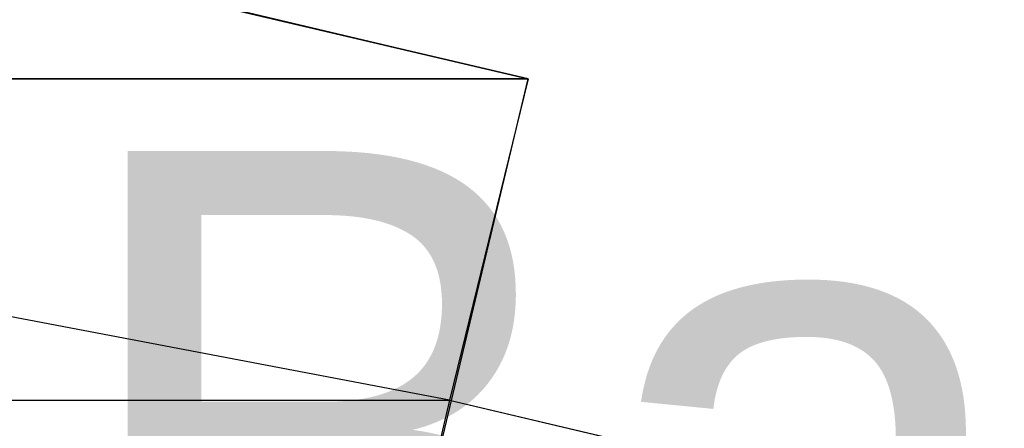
# Model space of a CAD drawing. Header units: feet. Extents: x -79 to 198, y -22 to 181.
# Tile 203 of 256: x 118.418 to 120.422, y 130.04 to 130.872. Entities that reach past the tile are written whole.
import ezdxf
from ezdxf.enums import TextEntityAlignment as Align

# ---------------------------------------------------------------- set-up
doc = ezdxf.new("R2010")
doc.units = ezdxf.units.FT
for name, color, linetype in [('A-LINEA', 7, 'CONTINUOUS'), ('A-MURO-CONCRETO', 8, 'CONTINUOUS'), ('A-NOMBRE-ESPACIO', 2, 'CONTINUOUS')]:
    doc.layers.add(name, color=color, linetype=linetype)

msp = doc.modelspace()

# ---------------------------------------------------------------- linework, layer by layer
at = {"layer": 'A-LINEA'}
msp.add_line((119.2933, 130.0978), (127.2133, 128.2311), dxfattribs=at)
for points in [[(103.1067, 159.3911), (103.0667, 159.2178), (102.5733, 157.1111), (102.8667, 156.9378), (100.9867, 148.9911), (103.5867, 148.3778), (103.4267, 147.7244), (111.4267, 145.8444), (113.8133, 145.2711), (117.8667, 144.3111), (114.9067, 131.8311), (119.4533, 130.7511), (119.2933, 130.0978), (122, 129.4578), (128.0267, 128.0444), (124.1867, 111.8044), (124.44, 111.7378), (125.7867, 111.4178), (129.48, 110.5511), (135.96, 109.0178), (135.88, 108.6844), (141.96, 107.2578)], [(103.1067, 159.3911), (103.0667, 159.2178), (102.5733, 157.1111), (102.8667, 156.9378), (100.9867, 148.9911), (103.5867, 148.3778), (103.4267, 147.7244), (111.4267, 145.8444), (113.8133, 145.2711), (117.8667, 144.3111), (114.9067, 131.8311), (119.4533, 130.7511), (119.2933, 130.0978), (122, 129.4578), (128.0267, 128.0444), (124.1867, 111.8044), (124.44, 111.7378), (125.7867, 111.4178), (129.48, 110.5511), (135.96, 109.0178), (135.88, 108.6844), (141.96, 107.2578)], [(119.1067, 129.2978), (119.4533, 130.7511), (116.04, 131.5511), (115.6933, 130.0978), (119.1067, 129.2978)]]:
    msp.add_lwpolyline(points, dxfattribs=at)
at = {"layer": 'A-MURO-CONCRETO'}
for points in [[(116.04, 131.5511), (119.4533, 130.7511), (115.8533, 130.7511), (116.04, 131.5511), (116.04, 131.5511)], [(115.8533, 130.7511), (115.6933, 130.0978), (119.2933, 130.0978), (115.8533, 130.7511)], [(115.8533, 130.7511), (119.4533, 130.7511), (119.2933, 130.0978), (115.8533, 130.7511), (115.8533, 130.7511)], [(115.6933, 130.0978), (119.2933, 130.0978), (119.1067, 129.2978), (115.6933, 130.0978), (115.6933, 130.0978)]]:
    msp.add_lwpolyline(points, dxfattribs=at)

# ---------------------------------------------------------------- texts
at = {"layer": 'A-NOMBRE-ESPACIO'}
msp.add_text('Balcón', height=1.2, dxfattribs=at).set_placement((120.96, 129.4044), align=Align.CENTER)

doc.saveas('drawing.dxf')
